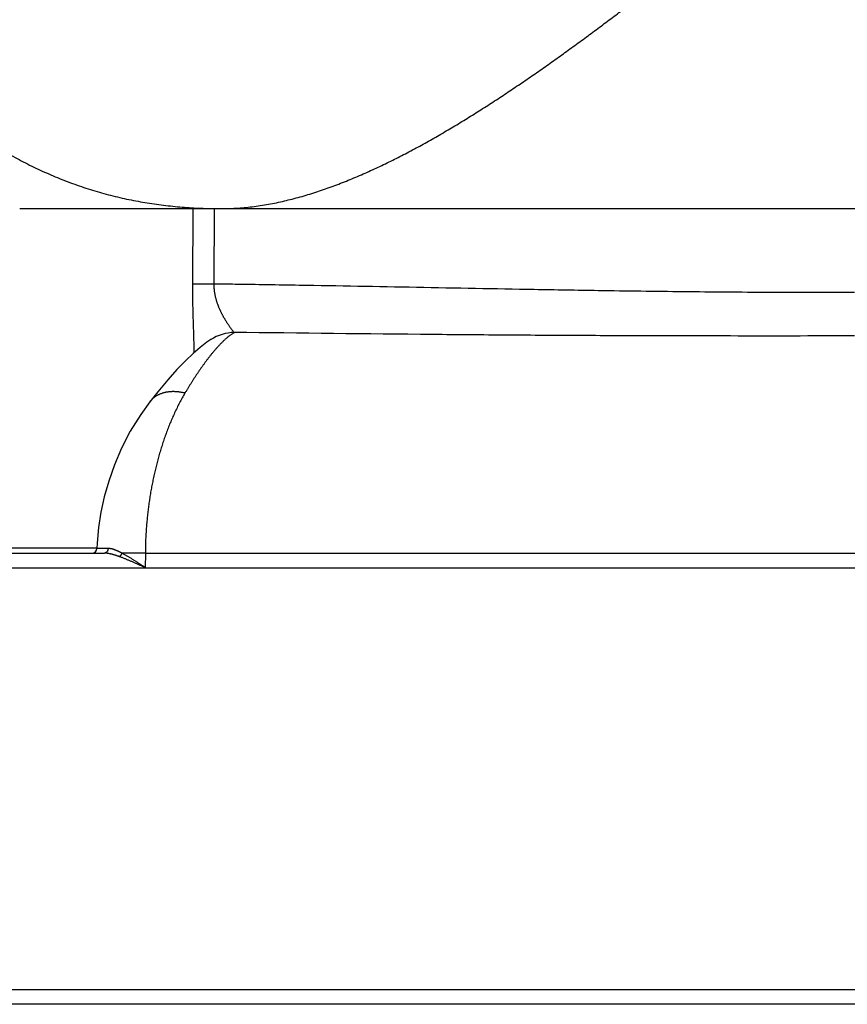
# Model space of a CAD drawing. Header units: millimetres. Extents: x 0 to 1300, y 0 to 891.
# Tile 11 of 146: x 453 to 474, y 225 to 250. Entities that reach past the tile are written whole.
import ezdxf

# ---------------------------------------------------------------- set-up
doc = ezdxf.new("R2010")
doc.units = ezdxf.units.MM
doc.header["$LTSCALE"] = 0.545669
doc.layers.add('NoLayerName_001', color=7, linetype='Continuous')
doc.layers.add('NoLayerName_008', color=7, linetype='Continuous')
doc.styles.get("Standard").update_dxf_attribs({"font": 'txt', "bigfont": 'extfont2'})
doc.dimstyles.get("Standard").update_dxf_attribs({"dimtxt": 2.5, "dimasz": 2.5, "dimexe": 1, "dimexo": 1, "dimtad": 1, "dimdec": 3, "dimzin": 0, "dimdsep": 46, "dimtxsty": 'Standard', "dimcen": 2.5, "dimadec": 3, "dimazin": 0, "dimtfac": 0.75, "dimtdec": 3, "dimtmove": 0, "dimatfit": 3, "dimfxl": 1, "dimarcsym": 0})

msp = doc.modelspace()

# ---------------------------------------------------------------- linework, layer by layer
at = {"layer": 'NoLayerName_001', "color": 7, "linetype": 'Continuous', "lineweight": 25}
for p, q in [((453.44915613, 245.34822655), (495.46751417, 245.34822655)), ((458.2599922, 242.05442697), (458.2582209, 242.05330432)), ((456.72354105, 240.49121164), (456.7230382, 240.49055948)), ((443.10433597, 236.68622678), (455.57969083, 236.68622678)), ((442.73833598, 236.32022679), (506.17833431, 236.32022679)), ((505.71969341, 225.34022708), (443.19697688, 225.34022708))]:
    msp.add_line(p, q, dxfattribs=at)
at = {"layer": 'NoLayerName_001', "color": 8, "linetype": 'Continuous', "lineweight": 25}
for p, q in [((457.80583133, 245.34822655), (457.79719324, 243.44740483)), ((458.34218948, 245.34822655), (458.33380581, 243.45166334)), ((455.39362225, 236.80758799), (444.61308328, 236.80758799)), ((456.6116864, 236.68622677), (456.01992634, 236.68868669)), ((456.6116864, 236.68622678), (456.60941889, 236.32022679)), ((456.6116864, 236.68622678), (492.30498389, 236.68622678)), ((506.08567947, 225.70303316), (442.83099082, 225.70303316))]:
    msp.add_line(p, q, dxfattribs=at)
at = {"layer": 'NoLayerName_001', "color": 7, "linetype": 'Continuous', "lineweight": 25}
for points in [[(458.2599922, 242.05442697), (458.15924094, 241.98671291), (457.99023026, 241.85770775), (457.81272193, 241.7045326), (457.61938827, 241.52061348), (457.40655544, 241.30071151), (457.17404086, 241.04215374), (456.92198418, 240.74194041), (456.72304632, 240.4905532)], [(456.72354105, 240.49121164), (456.49520448, 240.17433061), (456.23323086, 239.74938238), (456.01335393, 239.32352904), (455.83252481, 238.90286939), (455.68889338, 238.49689038), (455.57648215, 238.1014282), (455.49173803, 237.71383635), (455.43268698, 237.32895164), (455.39876175, 236.93555627), (455.39360583, 236.80488342)]]:
    msp.add_lwpolyline(points, dxfattribs=at)
at = {"layer": 'NoLayerName_001', "color": 8, "linetype": 'Continuous', "lineweight": 25}
msp.add_arc((458.88680999, 241.06175047), 1.1740167, 91.682226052, 122.270041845, dxfattribs=at)
at = {"layer": 'NoLayerName_001', "color": 7, "linetype": 'Continuous', "lineweight": 25}
msp.add_arc((455.27166972, 236.80822678), 0.12199832, 270.000041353, 358.430242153, dxfattribs=at)
at = {"layer": 'NoLayerName_001', "color": 8, "linetype": 'Continuous', "lineweight": 25}
for points, knots in [([(458.53586086, 245.34822655), (458.67223305, 245.35298047), (458.94555611, 245.3558594), (459.3536621, 245.40006148), (459.7591894, 245.46447294), (460.16083394, 245.5507814), (460.55783154, 245.65499089), (460.94974482, 245.77552503), (461.33657572, 245.91067283), (461.71851236, 246.05882985), (462.09575503, 246.21839001), (462.46861151, 246.38778891), (462.83721253, 246.5661574), (463.20176225, 246.75267478), (463.56248932, 246.94652332), (463.91961775, 247.1468993), (464.27343063, 247.35297887), (464.62411404, 247.5642309), (464.97183697, 247.78025496), (465.31680198, 248.00063506), (465.65920758, 248.22496264), (465.99925632, 248.45282827), (466.33716149, 248.68383492), (466.67304653, 248.91774825), (467.00704721, 249.15433831), (467.33930118, 249.39337738), (467.66994598, 249.63463778), (467.9991209, 249.87789189), (468.32696821, 250.12291929), (468.65358031, 250.36957884), (468.97905613, 250.61772993), (469.30349485, 250.86723343), (469.62699602, 251.1179497), (469.94965847, 251.36974051), (470.27158619, 251.62246447), (470.59284807, 251.87602949), (470.91350937, 252.1303518), (471.34034671, 252.47034626), (471.87273086, 252.89680429), (472.82898818, 253.66696992), (473.57124808, 254.26784413), (474.10181573, 254.69656674)], [0, 0, 0, 0, 0.4093651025, 0.8193668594, 1.2300223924, 1.6408804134, 2.0512103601, 2.4610167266, 2.8706359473, 3.2802305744, 3.6898034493, 4.0992731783, 4.5087034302, 4.9181624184, 5.3276630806, 5.7371683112, 6.1466062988, 6.5559762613, 6.9653191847, 7.3746582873, 7.7839996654, 8.1933338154, 8.6026464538, 9.011947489, 9.4212478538, 9.8305521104, 10.2398589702, 10.6491618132, 11.0584535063, 11.4677380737, 11.8770201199, 12.2863018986, 12.6955835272, 13.1048632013, 13.5141382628, 13.9234100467, 14.3326810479, 14.7419530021, 15.5605031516, 16.3790627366, 18.4254610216, 18.4254610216, 18.4254610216, 18.4254610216]), ([(451.57428312, 247.8218508), (451.69806796, 247.72506851), (451.94297346, 247.52801575), (452.32638305, 247.25331753), (452.71948505, 246.99250087), (453.12393129, 246.74895643), (453.53859816, 246.52278316), (453.96279433, 246.31486936), (454.39563875, 246.12593835), (454.83629438, 245.9567761), (455.28390404, 245.80810962), (455.73769259, 245.68083185), (456.19668771, 245.57499254), (456.65986842, 245.48999576), (457.12630996, 245.42516004), (457.59507143, 245.38056186), (458.06516063, 245.35254726), (458.37902427, 245.35110187), (458.53586086, 245.34822655)], [0, 0, 0, 0, 0.4713867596, 0.9427816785, 1.4143693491, 1.8863645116, 2.3586379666, 2.8309587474, 3.3031330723, 3.7750125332, 4.246502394, 4.717577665, 5.1883853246, 5.659118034, 6.1298765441, 6.6006830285, 7.0714705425, 7.5420593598, 7.5420593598, 7.5420593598, 7.5420593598]), ([(457.79719324, 243.44740483), (457.79713518, 243.4243864), (457.79695629, 243.37834956), (457.79706444, 243.30929351), (457.79738206, 243.24023769), (457.7979382, 243.17118243), (457.79870938, 243.10212824), (457.79968618, 243.03307558), (457.80085544, 242.96402491), (457.80220497, 242.89497671), (457.80372238, 242.82593145), (457.80539515, 242.75688958), (457.80781691, 242.6648396), (457.81116647, 242.54978908), (457.81711776, 242.36573356), (457.82263664, 242.20469701), (457.82678186, 242.06664626), (457.82868595, 241.99761294), (457.83033762, 241.928573), (457.83162961, 241.85952703), (457.83256618, 241.79047606), (457.83267466, 241.74443876), (457.83279339, 241.72142075)], [0, 0, 0, 0, 0.0690554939, 0.1381112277, 0.2071676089, 0.2762249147, 0.3452832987, 0.4143427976, 0.4834033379, 0.5524647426, 0.6215267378, 0.6905889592, 0.7596509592, 0.8977720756, 1.0358859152, 1.3121058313, 1.3811641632, 1.45022442, 1.5192843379, 1.5883423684, 1.6573982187, 1.7264531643, 1.7264531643, 1.7264531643, 1.7264531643]), ([(458.33380465, 243.45166336), (458.28610372, 243.45159144), (458.19666301, 243.45150014), (458.08933442, 243.45119459), (458.0177827, 243.45082799), (457.976047, 243.45051284), (457.92238635, 243.44996462), (457.87468584, 243.44938343), (457.83294823, 243.44880905), (457.81506102, 243.44839887), (457.80315506, 243.44770074), (457.79720046, 243.44740479)], [0, 0, 0, 0, 0.14310293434, 0.26832227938, 0.32198669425, 0.35776078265, 0.39353275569, 0.48297724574, 0.50087085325, 0.51876011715, 0.53664595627, 0.53664595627, 0.53664595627, 0.53664595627]), ([(458.33380465, 243.45166336), (458.33394573, 243.44267392), (458.33409598, 243.42468797), (458.33511368, 243.39772017), (458.33659722, 243.37076459), (458.33862609, 243.34383397), (458.34117094, 243.31693972), (458.34423159, 243.29009359), (458.34780005, 243.26330726), (458.35187041, 243.23659241), (458.35643625, 243.20996073), (458.36149121, 243.1834236), (458.3670297, 243.15699078), (458.37303975, 243.13066843), (458.37950921, 243.10446055), (458.3864262, 243.07837072), (458.39377876, 243.05240249), (458.401555, 243.02655941), (458.40974297, 243.00084505), (458.41833076, 242.97526296), (458.4273065, 242.94981655), (458.43665864, 242.92450841), (458.44637605, 242.89934019), (458.4564479, 242.87431263), (458.46686341, 242.84942633), (458.4776118, 242.82468186), (458.48868231, 242.8000798), (458.50006419, 242.77562074), (458.51174666, 242.75130504), (458.52371968, 242.72713266), (458.53597521, 242.70310377), (458.54850522, 242.67921799), (458.56130177, 242.65547492), (458.57435686, 242.63187414), (458.58766264, 242.60841529), (458.60121102, 242.58509739), (458.6149961, 242.5619199), (458.62901039, 242.53888026), (458.64325767, 242.51598274), (458.65769972, 242.49320429), (458.66753602, 242.47815184), (458.67242851, 242.4706084)], [0, 0, 0, 0, 0.0269716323, 0.0539559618, 0.0809517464, 0.1079573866, 0.1349709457, 0.161990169, 0.189012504, 0.2160351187, 0.2430549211, 0.2700685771, 0.2970734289, 0.3240709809, 0.3510635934, 0.3780530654, 0.4050406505, 0.4320270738, 0.4590125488, 0.4859967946, 0.5129790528, 0.539958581, 0.5669363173, 0.5939133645, 0.6208904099, 0.6478677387, 0.6748452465, 0.7018224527, 0.728798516, 0.7557728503, 0.7827459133, 0.8097180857, 0.8366894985, 0.8636600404, 0.8906293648, 0.9175969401, 0.9445631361, 0.9715293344, 0.9984968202, 1.0254667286, 1.0524400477, 1.0524400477, 1.0524400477, 1.0524400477]), ([(474.45702257, 243.24094887), (474.27785758, 243.24050428), (473.91952748, 243.23938044), (473.20286198, 243.23901011), (472.30702831, 243.24072312), (471.23204127, 243.24654729), (470.15708143, 243.25591083), (469.08216044, 243.26871114), (467.82813117, 243.28688158), (464.96189876, 243.33574788), (461.91672102, 243.39849051), (459.22955263, 243.43970274), (458.51295462, 243.44923477), (458.33380581, 243.45166334)], [0, 0, 0, 0, 0.537496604, 1.0749949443, 2.1499950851, 3.2249973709, 4.2999970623, 5.374991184, 6.4499843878, 8.0624763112, 13.974930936, 15.5874193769, 16.1249151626, 16.1249151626, 16.1249151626, 16.1249151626]), ([(458.67242851, 242.4706084), (458.67739163, 242.46310969), (458.68726558, 242.44807725), (458.70239001, 242.42573891), (458.71771871, 242.40354578), (458.7332965, 242.38153685), (458.74912737, 242.35972291), (458.76523045, 242.33811586), (458.78162149, 242.31671727), (458.79831373, 242.29550871), (458.81532996, 242.27454575), (458.83260304, 242.25373351), (458.84592069, 242.24159116), (458.85234364, 242.23531466)], [0, 0, 0, 0, 0.02697718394, 0.05395492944, 0.08092828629, 0.10789290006, 0.13484508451, 0.16178553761, 0.18873265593, 0.21571023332, 0.24274119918, 0.26976746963, 0.29670883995, 0.29670883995, 0.29670883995, 0.29670883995]), ([(458.85234536, 242.23526119), (458.84374923, 242.23010702), (458.82643691, 242.21999226), (458.80117715, 242.20365131), (458.77631466, 242.18669741), (458.75190141, 242.16906486), (458.72789098, 242.15085394), (458.70426344, 242.13212029), (458.68099151, 242.11293178), (458.65805079, 242.09335157), (458.63540863, 242.07344552), (458.61304949, 242.05324754), (458.59096785, 242.03276993), (458.56915221, 242.01202678), (458.54759194, 241.99103112), (458.5262762, 241.96979616), (458.50519406, 241.94833525), (458.4843352, 241.92666112), (458.46368688, 241.90478873), (458.44324552, 241.88272482), (458.42297332, 241.86050671), (458.4096307, 241.84554014), (458.40293807, 241.8380764)], [0, 0, 0, 0, 0.03006875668, 0.06014140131, 0.09023006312, 0.12034104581, 0.15047532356, 0.18062904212, 0.21079401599, 0.24095821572, 0.27110705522, 0.30123595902, 0.33134916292, 0.36145050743, 0.39154320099, 0.42162984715, 0.45171247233, 0.48179255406, 0.51187104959, 0.54194842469, 0.57202468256, 0.60209939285, 0.60209939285, 0.60209939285, 0.60209939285]), ([(474.45833514, 242.14631695), (473.41790821, 242.14619449), (471.75322406, 242.14452112), (469.46428751, 242.14872088), (467.5915317, 242.15531257), (465.71879792, 242.16635969), (462.80570459, 242.19022303), (460.51693043, 242.21763877), (458.8523451, 242.23528566)], [0, 0, 0, 0, 3.1212808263, 4.9940503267, 6.8668161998, 8.7395795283, 10.6123440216, 15.6063806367, 15.6063806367, 15.6063806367, 15.6063806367]), ([(458.40293807, 241.8380764), (458.38776951, 241.82074317), (458.35722603, 241.78625364), (458.31264059, 241.73344789), (458.26873764, 241.6800654), (458.22560982, 241.62603655), (458.18317809, 241.57144274), (458.14140947, 241.51632485), (458.10025856, 241.46073471), (458.05968361, 241.40472094), (458.01964005, 241.34833296), (457.98008592, 241.29161275), (457.94101204, 241.23457371), (457.90240417, 241.17722876), (457.8642486, 241.11958981), (457.82653149, 241.06166891), (457.78923868, 241.00347824), (457.75235736, 240.94502923), (457.71586976, 240.88633622), (457.67977655, 240.82740262), (457.64400958, 240.76827273), (457.62050763, 240.7286487), (457.60871412, 240.70886268)], [0, 0, 0, 0, 0.0690994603, 0.1382032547, 0.2073176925, 0.2764461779, 0.3455893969, 0.4147455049, 0.483910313, 0.5530774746, 0.6222386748, 0.6913872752, 0.7605247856, 0.829653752, 0.8987762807, 0.967894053, 1.0370083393, 1.1061200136, 1.1752295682, 1.2443371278, 1.3134424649, 1.3825450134, 1.3825450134, 1.3825450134, 1.3825450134]), ([(457.60871294, 240.70887673), (457.58554798, 240.66853288), (457.5384276, 240.5882723), (457.47242998, 240.46521105), (457.40909254, 240.3407247), (457.34882699, 240.21466746), (457.29139435, 240.08727083), (457.23673183, 239.95866331), (457.18471621, 239.82899026), (457.13527945, 239.69834725), (457.08836601, 239.56680354), (457.04391218, 239.43442232), (457.00185562, 239.30126611), (456.96213323, 239.16739767), (456.92468362, 239.03287919), (456.88943856, 238.8977717), (456.85635749, 238.76212286), (456.82542757, 238.62596847), (456.79662916, 238.48934349), (456.76994421, 238.35228235), (456.74535432, 238.21481957), (456.7228409, 238.07698968), (456.7023865, 237.93882714), (456.68396949, 237.80036787), (456.66758944, 237.66164646), (456.65326469, 237.52269745), (456.64100758, 237.38355692), (456.63083979, 237.24426074), (456.62275179, 237.10484514), (456.61684956, 236.96534521), (456.61280832, 236.82580017), (456.61220966, 236.73274502), (456.61164852, 236.68622694)], [0, 0, 0, 0, 0.1395642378, 0.2791770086, 0.4188436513, 0.5585574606, 0.6983004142, 0.8380438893, 0.9777526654, 1.1174224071, 1.2570690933, 1.3967045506, 1.5363361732, 1.6759670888, 1.8155963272, 1.9552193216, 2.0948358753, 2.2344518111, 2.374072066, 2.5137003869, 2.6533393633, 2.7929904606, 2.9326540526, 3.0723293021, 3.2120116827, 3.3516942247, 3.4913703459, 3.6310339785, 3.7706796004, 3.9103022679, 4.0498976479, 4.1894620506, 4.1894620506, 4.1894620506, 4.1894620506]), ([(457.60871294, 240.70887673), (457.59831764, 240.71134397), (457.57756054, 240.71646), (457.54616706, 240.7230575), (457.51462483, 240.72898155), (457.48292684, 240.73409003), (457.45110118, 240.73838611), (457.4191665, 240.74183393), (457.387144, 240.74440819), (457.35505434, 240.74608043), (457.32292159, 240.7468241), (457.2907756, 240.74660701), (457.25865252, 240.74539104), (457.2265917, 240.74313904), (457.19463262, 240.73981353), (457.16281476, 240.73537707), (457.13117765, 240.72979221), (457.09976175, 240.72302157), (457.06861631, 240.71503039), (457.03780288, 240.70578858), (457.00739522, 240.69526789), (456.97747119, 240.68344102), (456.94810868, 240.6702807), (456.91938599, 240.65575919), (456.89138124, 240.63985081), (456.86418858, 240.62253133), (456.83789462, 240.60382955), (456.81259594, 240.58379425), (456.78837777, 240.56249043), (456.76540144, 240.53992264), (456.74354306, 240.51632419), (456.73032692, 240.49947281), (456.72355881, 240.49119794)], [0, 0, 0, 0, 0.03205223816, 0.06412876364, 0.09622214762, 0.12832660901, 0.16043811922, 0.19255450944, 0.22467557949, 0.25680320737, 0.28894102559, 0.32108579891, 0.35322846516, 0.38536315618, 0.41748783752, 0.44960458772, 0.48171987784, 0.51384484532, 0.54599274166, 0.57815758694, 0.61032644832, 0.64249246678, 0.67465558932, 0.70682320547, 0.73901077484, 0.77123930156, 0.80350090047, 0.83576722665, 0.86801230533, 0.90021407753, 0.93235559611, 0.96442626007, 0.96442626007, 0.96442626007, 0.96442626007]), ([(455.67362691, 236.80371311), (455.62193473, 236.80378153), (455.54870326, 236.80382628), (455.47116395, 236.80403018), (455.43669904, 236.80421696), (455.42234399, 236.80426978), (455.41087052, 236.80442563), (455.40655163, 236.80457209), (455.40224797, 236.804423), (455.3979344, 236.80468872), (455.39508322, 236.80481313), (455.3936408, 236.80488262)], [0, 0, 0, 0, 0.15507666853, 0.21969472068, 0.23261792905, 0.25847324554, 0.26275904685, 0.26704185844, 0.27143430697, 0.27566546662, 0.27999773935, 0.27999773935, 0.27999773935, 0.27999773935]), ([(455.67362691, 236.80371311), (455.67354243, 236.80188274), (455.67342057, 236.79821705), (455.67295417, 236.79273146), (455.6723173, 236.78725855), (455.6714788, 236.78180776), (455.67044627, 236.77638701), (455.6692169, 236.77100461), (455.6677907, 236.76566876), (455.66616682, 236.76038777), (455.6643453, 236.75517038), (455.66232386, 236.75002711), (455.66009903, 236.74497015), (455.65766781, 236.74001201), (455.65502714, 236.73516524), (455.65217394, 236.73044241), (455.64910514, 236.72585608), (455.6458178, 236.72141911), (455.64231092, 236.71714637), (455.63858595, 236.7130559), (455.63464617, 236.70916915), (455.63049572, 236.70550857), (455.62613871, 236.70209665), (455.6215792, 236.69895609), (455.61682171, 236.69610925), (455.61187402, 236.69358254), (455.60675708, 236.69139435), (455.60150007, 236.68956198), (455.59613428, 236.68809942), (455.59069063, 236.6870444), (455.58520234, 236.6863455), (455.58152338, 236.68630396), (455.57969083, 236.68623049)], [0, 0, 0, 0, 0.00549694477, 0.01100080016, 0.01651026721, 0.0220241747, 0.02754151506, 0.03306148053, 0.0385834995, 0.04410727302, 0.0496326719, 0.05515818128, 0.06068177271, 0.06620231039, 0.07171966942, 0.07723482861, 0.08274996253, 0.08826853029, 0.09379449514, 0.09932577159, 0.10485810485, 0.11038919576, 0.11591901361, 0.12145008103, 0.12698775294, 0.13253967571, 0.13810393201, 0.14367011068, 0.1492287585, 0.15477232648, 0.16029589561, 0.16579794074, 0.16579794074, 0.16579794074, 0.16579794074]), ([(456.01993904, 236.6886882), (456.01448552, 236.69145523), (456.00359475, 236.69701436), (455.98718152, 236.70519234), (455.97071483, 236.71324805), (455.95417516, 236.72114804), (455.93755317, 236.72887878), (455.9208368, 236.73642144), (455.90401471, 236.74375857), (455.88707535, 236.75087235), (455.87000729, 236.75774513), (455.8527989, 236.76435883), (455.83544259, 236.77069576), (455.81794042, 236.77672805), (455.80029068, 236.78237239), (455.7825044, 236.78754493), (455.76459372, 236.79216117), (455.74657072, 236.79613269), (455.7284477, 236.79938584), (455.71023585, 236.80179078), (455.69195055, 236.8034258), (455.67972147, 236.80353621), (455.67361223, 236.80371382)], [0, 0, 0, 0, 0.01834600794, 0.03668238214, 0.05501248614, 0.0733401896, 0.09166993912, 0.11000682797, 0.12835666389, 0.14672603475, 0.16512237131, 0.1835540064, 0.20203021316, 0.22055054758, 0.23908797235, 0.25761554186, 0.27611252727, 0.29456557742, 0.31296995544, 0.33133082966, 0.34966457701, 0.36800003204, 0.36800003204, 0.36800003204, 0.36800003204]), ([(455.96075899, 236.59684435), (455.95459963, 236.59905262), (455.94229147, 236.60349384), (455.92377693, 236.61000362), (455.90522704, 236.61640256), (455.88663003, 236.62266088), (455.86798107, 236.62876808), (455.84927345, 236.63470851), (455.83050099, 236.6404679), (455.81165735, 236.64603152), (455.79273629, 236.65138507), (455.77373139, 236.65651303), (455.75464072, 236.66140325), (455.73546468, 236.66602349), (455.71620519, 236.67031423), (455.69686983, 236.67421945), (455.67746607, 236.6776825), (455.6580014, 236.68064409), (455.63848345, 236.68305578), (455.61891929, 236.684828), (455.59931804, 236.68602432), (455.58623136, 236.68609908), (455.57969083, 236.68622678)], [0, 0, 0, 0, 0.01962976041, 0.03925458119, 0.05887629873, 0.07849706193, 0.09811937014, 0.11774611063, 0.1373805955, 0.15702659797, 0.17668838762, 0.19637076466, 0.21607877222, 0.23580780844, 0.25554270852, 0.27527033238, 0.29498078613, 0.31466791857, 0.33432983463, 0.35396942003, 0.37359486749, 0.39322019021, 0.39322019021, 0.39322019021, 0.39322019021]), ([(456.01993904, 236.6886882), (456.01928626, 236.68697984), (456.01800754, 236.68355345), (456.01592984, 236.67847564), (456.01376102, 236.67343433), (456.01148611, 236.66843295), (456.00911205, 236.66346686), (456.00664165, 236.65853454), (456.00407378, 236.65363936), (456.00140532, 236.64878846), (455.99863433, 236.64398943), (455.99575867, 236.63924997), (455.99277623, 236.63457773), (455.98968491, 236.62998042), (455.9864826, 236.62546568), (455.98316716, 236.62104124), (455.97973656, 236.61671466), (455.97618831, 236.61249406), (455.97252174, 236.60838551), (455.96872928, 236.60440269), (455.96482905, 236.60053106), (455.96210499, 236.59808413), (455.96075899, 236.59684442)], [0, 0, 0, 0, 0.00548650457, 0.01097078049, 0.01645720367, 0.02194993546, 0.02745292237, 0.03296944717, 0.03849816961, 0.04403535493, 0.04957755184, 0.05512165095, 0.06066491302, 0.06620499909, 0.07174000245, 0.07726848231, 0.08278949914, 0.08830265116, 0.09380811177, 0.09930666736, 0.10479975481, 0.11028949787, 0.11028949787, 0.11028949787, 0.11028949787]), ([(456.60941853, 236.32022679), (456.57730163, 236.3347876), (456.52379329, 236.35909826), (456.45950555, 236.38809971), (456.4166058, 236.40734274), (456.38440394, 236.42171789), (456.35217096, 236.43602713), (456.31990222, 236.45026104), (456.28759312, 236.46441002), (456.25524024, 236.47846548), (456.22283548, 236.49240577), (456.19037062, 236.50620661), (456.15783785, 236.51984412), (456.12522946, 236.5332946), (456.09253727, 236.54653315), (456.05975482, 236.55953949), (456.02686929, 236.57227602), (455.9938915, 236.58476981), (455.97179377, 236.5927941), (455.96075899, 236.59684435)], [0, 0, 0, 0, 0.10579042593, 0.17631596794, 0.2115794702, 0.24684405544, 0.28211024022, 0.31737860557, 0.3526498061, 0.38792430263, 0.4232008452, 0.45847768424, 0.49375339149, 0.52902691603, 0.56429763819, 0.59956542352, 0.63483067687, 0.67009439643, 0.70535822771, 0.70535822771, 0.70535822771, 0.70535822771]), ([(456.60941889, 236.32022687), (456.58046502, 236.33947022), (456.53224134, 236.37159037), (456.47424439, 236.40994127), (456.43551361, 236.43540869), (456.40642221, 236.45444723), (456.37728114, 236.47341447), (456.34808312, 236.49230048), (456.31882079, 236.51109496), (456.289489, 236.5297892), (456.2600739, 236.54835803), (456.23055979, 236.56677061), (456.20093211, 236.58499695), (456.17117635, 236.6030071), (456.14127721, 236.62076973), (456.11122238, 236.63825905), (456.0809884, 236.65542843), (456.05059343, 236.67230903), (456.03013221, 236.68319699), (456.01992634, 236.68868669)], [0, 0, 0, 0, 0.10429620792, 0.17382459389, 0.20858997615, 0.24335712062, 0.27812685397, 0.31290009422, 0.34767786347, 0.38246097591, 0.41724758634, 0.45203477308, 0.4868201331, 0.52160189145, 0.55637899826, 0.59115122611, 0.62591926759, 0.66068483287, 0.69545074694, 0.69545074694, 0.69545074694, 0.69545074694])]:
    msp.add_open_spline(points, degree=3, knots=knots, dxfattribs=at)
at = {"layer": 'NoLayerName_008', "color": 7, "linetype": 'Continuous', "lineweight": 25}
msp.add_line((458.53586086, 245.34822655), (490.38080943, 245.34822655), dxfattribs=at)

# ---------------------------------------------------------------- leaders
at = {"layer": 'NoLayerName_001', "color": 3, "linetype": 'Continuous', "lineweight": 13, "annotation_type": 0, "has_hookline": 1, "hookline_direction": 1, "text_width": 2.26287654}
msp.add_leader([(465.85315928, 275.47221696), (433.05454671, 244.97666803), (431.64031959, 244.97666803)], dimstyle='Standard', override={"dimtxt": 5.939754, "dimasz": 1.414227, "dimldrblk": 'DOT'}, dxfattribs=at)

doc.saveas('drawing.dxf')
